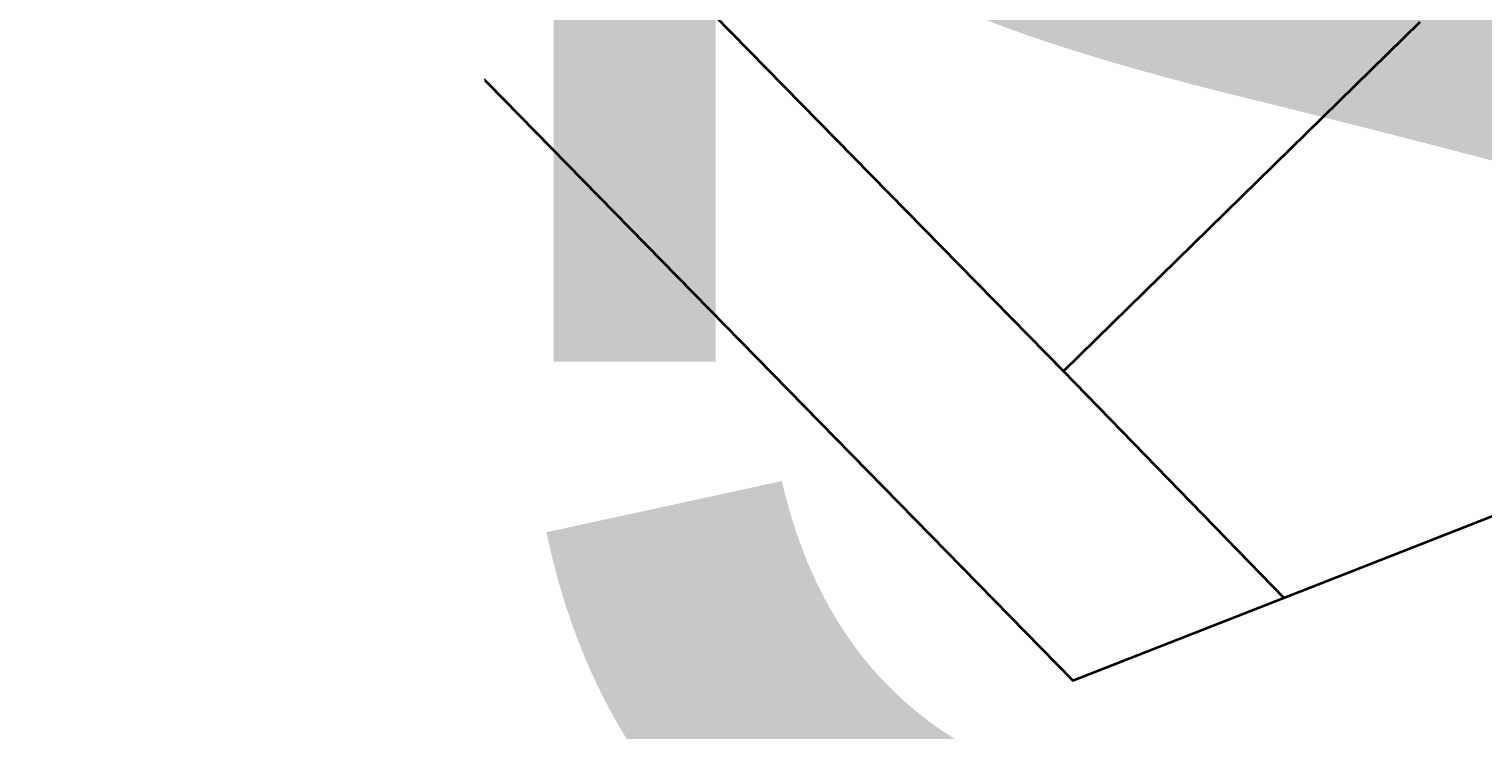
# Model space of a CAD drawing. Header units: millimetres. Extents: x -526943 to -525788, y -1144876 to -1129089.
# Tile 6 of 134: x -526890 to -526801, y -1129741 to -1129698. Entities that reach past the tile are written whole.
import ezdxf

# ---------------------------------------------------------------- set-up
doc = ezdxf.new("R2010")
doc.units = ezdxf.units.MM
doc.header["$LTSCALE"] = 12
doc.layers.add('KN tlusta', color=170, linetype='Continuous', lineweight=35)
doc.layers.add('text', color=6, linetype='Continuous', lineweight=9)
doc.styles.add('laplan', font='txt', dxfattribs={"height": 0.002})

msp = doc.modelspace()

# ---------------------------------------------------------------- linework, layer by layer
at = {"layer": 'KN tlusta', "linetype": 'Continuous'}
for p, q in [((-526848.19, -1129697.368), (-526826.66, -1129719.318)), ((-526826.66, -1129719.318), (-526804.71, -1129697.798)), ((-526813.09, -1129733.278), (-526731.43, -1129701.165)), ((-526826.66, -1129719.318), (-526813.09, -1129733.278))]:
    msp.add_line(p, q, dxfattribs=at)
msp.add_lwpolyline([(-526890.35, -1129672.728), (-526826.08, -1129738.378), (-526813.09, -1129733.278)], dxfattribs=at)

# ---------------------------------------------------------------- next in the draw order: texts
at = {"layer": 'text', "insert": (-526866.935, -1129638.74), "char_height": 0.4, "width": 4.56759, "attachment_point": 1, "style": 'laplan', "bg_fill": 3, "box_fill_scale": 1.1, "bg_fill_color": 256, "bg_fill_transparency": 0}
msp.add_mtext('\\pi0.1098;{\\H200x;PŘÍSTAVBA HALY}', dxfattribs=at)

# ---------------------------------------------------------------- next in the draw order: texts
at = {"layer": 'text', "insert": (-526866.02, -1129638.027), "char_height": 0.6, "width": 2.57861, "attachment_point": 1, "style": 'laplan', "bg_fill": 3, "box_fill_scale": 1.1, "bg_fill_color": 256, "bg_fill_transparency": 0}
msp.add_mtext('\\pi0.23416;{\\H200x;SO.01}', dxfattribs=at)

doc.saveas('drawing.dxf')
